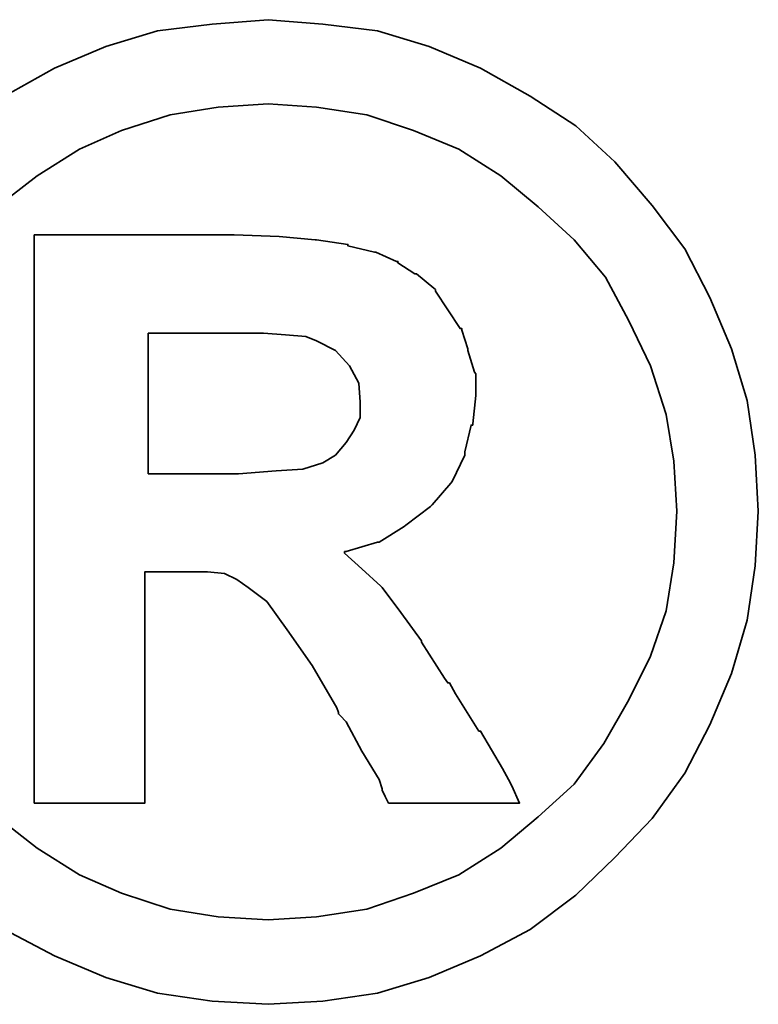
# Model space of a CAD drawing. Header units: inches. Extents: x 12 to 356, y 100 to 267.
# Tile 18 of 47: x 272.19 to 273.38, y 197.17 to 198.76. Entities that reach past the tile are written whole.
import ezdxf

# ---------------------------------------------------------------- set-up
doc = ezdxf.new("R2010")
doc.units = ezdxf.units.IN
doc.header["$LTSCALE"] = 0.25
doc.layers.add('DIM', color=4, linetype='Continuous')
doc.layers.add('layer 1', color=7, linetype='Continuous')

# ---------------------------------------------------------------- blocks, each defined once
blk = doc.blocks.new('TBI MOTION logo(完整正式版)')
at = {"layer": 'layer 1', "color": 22, "lineweight": 35}
for points, knots in [([(-91.89366, 20.43624), (-91.89366, 20.43624), (-91.91351, 20.77862), (-91.91351, 20.77862), (-91.91351, 20.77862), (-91.91351, 20.77862), (-91.96114, 21.11206), (-91.96114, 21.11206), (-91.96114, 21.11206), (-91.96114, 21.11206), (-92.05641, 21.42764), (-92.05641, 21.42764), (-92.05641, 21.42764), (-92.05641, 21.42764), (-92.18939, 21.74124), (-92.18939, 21.74124), (-92.18939, 21.74124), (-92.18939, 21.74124), (-92.34222, 22.03697), (-92.34222, 22.03697), (-92.34222, 22.03697), (-92.34222, 22.03697), (-92.5407, 22.30294), (-92.5407, 22.30294), (-92.5407, 22.30294), (-92.5407, 22.30294), (-92.76895, 22.5689), (-92.76895, 22.5689), (-92.76895, 22.5689), (-92.76895, 22.5689), (-93.00713, 22.78921), (-93.00713, 22.78921), (-93.00713, 22.78921), (-93.00713, 22.78921), (-93.285, 22.96982), (-93.285, 22.96982), (-93.285, 22.96982), (-93.285, 22.96982), (-93.58867, 23.14051), (-93.58867, 23.14051), (-93.58867, 23.14051), (-93.58867, 23.14051), (-93.90227, 23.2735), (-93.90227, 23.2735), (-93.90227, 23.2735), (-93.90227, 23.2735), (-94.21785, 23.36877), (-94.21785, 23.36877), (-94.21785, 23.36877), (-94.21785, 23.36877), (-94.55129, 23.40846), (-94.55129, 23.40846), (-94.55129, 23.40846), (-94.55129, 23.40846), (-94.88474, 23.43625), (-94.88474, 23.43625), (-94.88474, 23.43625), (-94.88474, 23.43625), (-95.22612, 23.40846), (-95.22612, 23.40846), (-95.22612, 23.40846), (-95.22612, 23.40846), (-95.55956, 23.36877), (-95.55956, 23.36877), (-95.55956, 23.36877), (-95.55956, 23.36877), (-95.87515, 23.2735), (-95.87515, 23.2735), (-95.87515, 23.2735), (-95.87515, 23.2735), (-96.18973, 23.14051), (-96.18973, 23.14051), (-96.18973, 23.14051), (-96.18973, 23.14051), (-96.4944, 22.96982), (-96.4944, 22.96982), (-96.4944, 22.96982), (-96.4944, 22.96982), (-96.77028, 22.78921), (-96.77028, 22.78921), (-96.77028, 22.78921), (-96.77028, 22.78921), (-97.00846, 22.5689), (-97.00846, 22.5689), (-97.00846, 22.5689), (-97.00846, 22.5689), (-97.23671, 22.30294), (-97.23671, 22.30294), (-97.23671, 22.30294), (-97.23671, 22.30294), (-97.43618, 22.03697), (-97.43618, 22.03697), (-97.43618, 22.03697), (-97.43618, 22.03697), (-97.58901, 21.74124), (-97.58901, 21.74124), (-97.58901, 21.74124), (-97.58901, 21.74124), (-97.72298, 21.42764), (-97.72298, 21.42764), (-97.72298, 21.42764), (-97.72298, 21.42764), (-97.81825, 21.11206), (-97.81825, 21.11206), (-97.81825, 21.11206), (-97.81825, 21.11206), (-97.86589, 20.77862), (-97.86589, 20.77862), (-97.86589, 20.77862), (-97.86589, 20.77862), (-97.88375, 20.43624), (-97.88375, 20.43624), (-97.88375, 20.43624), (-97.88375, 20.43624), (-97.86589, 20.1028), (-97.86589, 20.1028), (-97.86589, 20.1028), (-97.86589, 20.1028), (-97.81825, 19.77035), (-97.81825, 19.77035), (-97.81825, 19.77035), (-97.81825, 19.77035), (-97.72298, 19.44583), (-97.72298, 19.44583), (-97.72298, 19.44583), (-97.72298, 19.44583), (-97.58901, 19.13224), (-97.58901, 19.13224), (-97.58901, 19.13224), (-97.58901, 19.13224), (-97.43618, 18.83749), (-97.43618, 18.83749), (-97.43618, 18.83749), (-97.43618, 18.83749), (-97.23671, 18.55963), (-97.23671, 18.55963), (-97.23671, 18.55963), (-97.23671, 18.55963), (-97.00846, 18.32145), (-97.00846, 18.32145), (-97.00846, 18.32145), (-97.00846, 18.32145), (-96.77028, 18.0932), (-96.77028, 18.0932), (-96.77028, 18.0932), (-96.77028, 18.0932), (-96.4944, 17.88381), (-96.4944, 17.88381), (-96.4944, 17.88381), (-96.4944, 17.88381), (-96.18973, 17.72205), (-96.18973, 17.72205), (-96.18973, 17.72205), (-96.18973, 17.72205), (-95.87515, 17.58906), (-95.87515, 17.58906), (-95.87515, 17.58906), (-95.87515, 17.58906), (-95.55956, 17.4938), (-95.55956, 17.4938), (-95.55956, 17.4938), (-95.55956, 17.4938), (-95.22612, 17.44616), (-95.22612, 17.44616), (-95.22612, 17.44616), (-95.22612, 17.44616), (-94.88474, 17.42631), (-94.88474, 17.42631), (-94.88474, 17.42631), (-94.88474, 17.42631), (-94.55129, 17.44616), (-94.55129, 17.44616), (-94.55129, 17.44616), (-94.55129, 17.44616), (-94.21785, 17.4938), (-94.21785, 17.4938), (-94.21785, 17.4938), (-94.21785, 17.4938), (-93.90227, 17.58906), (-93.90227, 17.58906), (-93.90227, 17.58906), (-93.90227, 17.58906), (-93.58867, 17.72205), (-93.58867, 17.72205), (-93.58867, 17.72205), (-93.58867, 17.72205), (-93.285, 17.88381), (-93.285, 17.88381), (-93.285, 17.88381), (-93.285, 17.88381), (-93.00713, 18.0932), (-93.00713, 18.0932), (-93.00713, 18.0932), (-93.00713, 18.0932), (-92.76895, 18.32145), (-92.76895, 18.32145), (-92.76895, 18.32145), (-92.76895, 18.32145), (-92.5407, 18.55963), (-92.5407, 18.55963), (-92.5407, 18.55963), (-92.5407, 18.55963), (-92.34222, 18.83749), (-92.34222, 18.83749), (-92.34222, 18.83749), (-92.34222, 18.83749), (-92.18939, 19.13224), (-92.18939, 19.13224), (-92.18939, 19.13224), (-92.18939, 19.13224), (-92.05641, 19.44583), (-92.05641, 19.44583), (-92.05641, 19.44583), (-92.05641, 19.44583), (-91.96114, 19.77035), (-91.96114, 19.77035), (-91.96114, 19.77035), (-91.96114, 19.77035), (-91.91351, 20.1028), (-91.91351, 20.1028), (-91.91351, 20.1028), (-91.91351, 20.1028), (-91.89366, 20.43624), (-91.89366, 20.43624)], [0, 0, 0, 0, 0.0178571, 0.0178571, 0.0178571, 0.0178571, 0.0357143, 0.0357143, 0.0357143, 0.0357143, 0.0535714, 0.0535714, 0.0535714, 0.0535714, 0.0714286, 0.0714286, 0.0714286, 0.0714286, 0.0892857, 0.0892857, 0.0892857, 0.0892857, 0.1071429, 0.1071429, 0.1071429, 0.1071429, 0.125, 0.125, 0.125, 0.125, 0.1428571, 0.1428571, 0.1428571, 0.1428571, 0.1607143, 0.1607143, 0.1607143, 0.1607143, 0.1785714, 0.1785714, 0.1785714, 0.1785714, 0.1964286, 0.1964286, 0.1964286, 0.1964286, 0.2142857, 0.2142857, 0.2142857, 0.2142857, 0.2321429, 0.2321429, 0.2321429, 0.2321429, 0.25, 0.25, 0.25, 0.25, 0.2678571, 0.2678571, 0.2678571, 0.2678571, 0.2857143, 0.2857143, 0.2857143, 0.2857143, 0.3035714, 0.3035714, 0.3035714, 0.3035714, 0.3214286, 0.3214286, 0.3214286, 0.3214286, 0.3392857, 0.3392857, 0.3392857, 0.3392857, 0.3571429, 0.3571429, 0.3571429, 0.3571429, 0.375, 0.375, 0.375, 0.375, 0.3928571, 0.3928571, 0.3928571, 0.3928571, 0.4107143, 0.4107143, 0.4107143, 0.4107143, 0.4285714, 0.4285714, 0.4285714, 0.4285714, 0.4464286, 0.4464286, 0.4464286, 0.4464286, 0.4642857, 0.4642857, 0.4642857, 0.4642857, 0.4821429, 0.4821429, 0.4821429, 0.4821429, 0.5, 0.5, 0.5, 0.5, 0.5178571, 0.5178571, 0.5178571, 0.5178571, 0.5357143, 0.5357143, 0.5357143, 0.5357143, 0.5535714, 0.5535714, 0.5535714, 0.5535714, 0.5714286, 0.5714286, 0.5714286, 0.5714286, 0.5892857, 0.5892857, 0.5892857, 0.5892857, 0.6071429, 0.6071429, 0.6071429, 0.6071429, 0.625, 0.625, 0.625, 0.625, 0.6428571, 0.6428571, 0.6428571, 0.6428571, 0.6607143, 0.6607143, 0.6607143, 0.6607143, 0.6785714, 0.6785714, 0.6785714, 0.6785714, 0.6964286, 0.6964286, 0.6964286, 0.6964286, 0.7142857, 0.7142857, 0.7142857, 0.7142857, 0.7321429, 0.7321429, 0.7321429, 0.7321429, 0.75, 0.75, 0.75, 0.75, 0.7678571, 0.7678571, 0.7678571, 0.7678571, 0.7857143, 0.7857143, 0.7857143, 0.7857143, 0.8035714, 0.8035714, 0.8035714, 0.8035714, 0.8214286, 0.8214286, 0.8214286, 0.8214286, 0.8392857, 0.8392857, 0.8392857, 0.8392857, 0.8571429, 0.8571429, 0.8571429, 0.8571429, 0.875, 0.875, 0.875, 0.875, 0.8928571, 0.8928571, 0.8928571, 0.8928571, 0.9107143, 0.9107143, 0.9107143, 0.9107143, 0.9285714, 0.9285714, 0.9285714, 0.9285714, 0.9464286, 0.9464286, 0.9464286, 0.9464286, 0.9642857, 0.9642857, 0.9642857, 0.9642857, 0.9821429, 0.9821429, 0.9821429, 0.9821429, 1, 1, 1, 1]), ([(-92.38986, 20.43624), (-92.38986, 20.43624), (-92.40871, 20.74091), (-92.40871, 20.74091), (-92.40871, 20.74091), (-92.40871, 20.74091), (-92.45536, 21.02672), (-92.45536, 21.02672), (-92.45536, 21.02672), (-92.45536, 21.02672), (-92.55063, 21.32245), (-92.55063, 21.32245), (-92.55063, 21.32245), (-92.55063, 21.32245), (-92.68361, 21.59833), (-92.68361, 21.59833), (-92.68361, 21.59833), (-92.68361, 21.59833), (-92.82651, 21.86429), (-92.82651, 21.86429), (-92.82651, 21.86429), (-92.82651, 21.86429), (-93.01705, 22.09255), (-93.01705, 22.09255), (-93.01705, 22.09255), (-93.01705, 22.09255), (-93.23736, 22.29301), (-93.23736, 22.29301), (-93.23736, 22.29301), (-93.23736, 22.29301), (-93.46561, 22.48355), (-93.46561, 22.48355), (-93.46561, 22.48355), (-93.46561, 22.48355), (-93.72165, 22.6463), (-93.72165, 22.6463), (-93.72165, 22.6463), (-93.72165, 22.6463), (-93.99754, 22.75944), (-93.99754, 22.75944), (-93.99754, 22.75944), (-93.99754, 22.75944), (-94.28335, 22.85471), (-94.28335, 22.85471), (-94.28335, 22.85471), (-94.28335, 22.85471), (-94.589, 22.90234), (-94.589, 22.90234), (-94.589, 22.90234), (-94.589, 22.90234), (-94.88474, 22.92219), (-94.88474, 22.92219), (-94.88474, 22.92219), (-94.88474, 22.92219), (-95.1894, 22.90234), (-95.1894, 22.90234), (-95.1894, 22.90234), (-95.1894, 22.90234), (-95.48315, 22.85471), (-95.48315, 22.85471), (-95.48315, 22.85471), (-95.48315, 22.85471), (-95.77988, 22.75944), (-95.77988, 22.75944), (-95.77988, 22.75944), (-95.77988, 22.75944), (-96.03691, 22.6463), (-96.03691, 22.6463), (-96.03691, 22.6463), (-96.03691, 22.6463), (-96.29394, 22.48355), (-96.29394, 22.48355), (-96.29394, 22.48355), (-96.29394, 22.48355), (-96.54203, 22.29301), (-96.54203, 22.29301), (-96.54203, 22.29301), (-96.54203, 22.29301), (-96.75937, 22.09255), (-96.75937, 22.09255), (-96.75937, 22.09255), (-96.75937, 22.09255), (-96.9509, 21.86429), (-96.9509, 21.86429), (-96.9509, 21.86429), (-96.9509, 21.86429), (-97.0938, 21.59833), (-97.0938, 21.59833), (-97.0938, 21.59833), (-97.0938, 21.59833), (-97.21686, 21.32245), (-97.21686, 21.32245), (-97.21686, 21.32245), (-97.21686, 21.32245), (-97.32206, 21.02672), (-97.32206, 21.02672), (-97.32206, 21.02672), (-97.32206, 21.02672), (-97.36076, 20.74091), (-97.36076, 20.74091), (-97.36076, 20.74091), (-97.36076, 20.74091), (-97.37961, 20.43624), (-97.37961, 20.43624), (-97.37961, 20.43624), (-97.37961, 20.43624), (-97.36076, 20.12165), (-97.36076, 20.12165), (-97.36076, 20.12165), (-97.36076, 20.12165), (-97.32206, 19.82791), (-97.32206, 19.82791), (-97.32206, 19.82791), (-97.32206, 19.82791), (-97.21686, 19.55102), (-97.21686, 19.55102), (-97.21686, 19.55102), (-97.21686, 19.55102), (-97.0938, 19.28407), (-97.0938, 19.28407), (-97.0938, 19.28407), (-97.0938, 19.28407), (-96.94098, 19.01811), (-96.94098, 19.01811), (-96.94098, 19.01811), (-96.94098, 19.01811), (-96.75937, 18.77001), (-96.75937, 18.77001), (-96.75937, 18.77001), (-96.75937, 18.77001), (-96.54203, 18.56955), (-96.54203, 18.56955), (-96.54203, 18.56955), (-96.54203, 18.56955), (-96.29394, 18.37901), (-96.29394, 18.37901), (-96.29394, 18.37901), (-96.29394, 18.37901), (-96.03691, 18.21725), (-96.03691, 18.21725), (-96.03691, 18.21725), (-96.03691, 18.21725), (-95.77988, 18.10412), (-95.77988, 18.10412), (-95.77988, 18.10412), (-95.77988, 18.10412), (-95.48315, 18.00786), (-95.48315, 18.00786), (-95.48315, 18.00786), (-95.48315, 18.00786), (-95.1894, 17.96022), (-95.1894, 17.96022), (-95.1894, 17.96022), (-95.1894, 17.96022), (-94.88474, 17.94137), (-94.88474, 17.94137), (-94.88474, 17.94137), (-94.88474, 17.94137), (-94.589, 17.96022), (-94.589, 17.96022), (-94.589, 17.96022), (-94.589, 17.96022), (-94.28335, 18.00786), (-94.28335, 18.00786), (-94.28335, 18.00786), (-94.28335, 18.00786), (-93.99754, 18.10412), (-93.99754, 18.10412), (-93.99754, 18.10412), (-93.99754, 18.10412), (-93.72165, 18.21725), (-93.72165, 18.21725), (-93.72165, 18.21725), (-93.72165, 18.21725), (-93.46561, 18.37901), (-93.46561, 18.37901), (-93.46561, 18.37901), (-93.46561, 18.37901), (-93.23736, 18.56955), (-93.23736, 18.56955), (-93.23736, 18.56955), (-93.23736, 18.56955), (-93.01705, 18.77001), (-93.01705, 18.77001), (-93.01705, 18.77001), (-93.01705, 18.77001), (-92.83644, 19.01811), (-92.83644, 19.01811), (-92.83644, 19.01811), (-92.83644, 19.01811), (-92.68361, 19.28407), (-92.68361, 19.28407), (-92.68361, 19.28407), (-92.68361, 19.28407), (-92.55063, 19.55102), (-92.55063, 19.55102), (-92.55063, 19.55102), (-92.55063, 19.55102), (-92.45536, 19.82791), (-92.45536, 19.82791), (-92.45536, 19.82791), (-92.45536, 19.82791), (-92.40871, 20.12165), (-92.40871, 20.12165), (-92.40871, 20.12165), (-92.40871, 20.12165), (-92.38986, 20.43624), (-92.38986, 20.43624)], [0, 0, 0, 0, 0.0192308, 0.0192308, 0.0192308, 0.0192308, 0.0384615, 0.0384615, 0.0384615, 0.0384615, 0.0576923, 0.0576923, 0.0576923, 0.0576923, 0.0769231, 0.0769231, 0.0769231, 0.0769231, 0.0961538, 0.0961538, 0.0961538, 0.0961538, 0.1153846, 0.1153846, 0.1153846, 0.1153846, 0.1346154, 0.1346154, 0.1346154, 0.1346154, 0.1538462, 0.1538462, 0.1538462, 0.1538462, 0.1730769, 0.1730769, 0.1730769, 0.1730769, 0.1923077, 0.1923077, 0.1923077, 0.1923077, 0.2115385, 0.2115385, 0.2115385, 0.2115385, 0.2307692, 0.2307692, 0.2307692, 0.2307692, 0.25, 0.25, 0.25, 0.25, 0.2692308, 0.2692308, 0.2692308, 0.2692308, 0.2884615, 0.2884615, 0.2884615, 0.2884615, 0.3076923, 0.3076923, 0.3076923, 0.3076923, 0.3269231, 0.3269231, 0.3269231, 0.3269231, 0.3461538, 0.3461538, 0.3461538, 0.3461538, 0.3653846, 0.3653846, 0.3653846, 0.3653846, 0.3846154, 0.3846154, 0.3846154, 0.3846154, 0.4038462, 0.4038462, 0.4038462, 0.4038462, 0.4230769, 0.4230769, 0.4230769, 0.4230769, 0.4423077, 0.4423077, 0.4423077, 0.4423077, 0.4615385, 0.4615385, 0.4615385, 0.4615385, 0.4807692, 0.4807692, 0.4807692, 0.4807692, 0.5, 0.5, 0.5, 0.5, 0.5192308, 0.5192308, 0.5192308, 0.5192308, 0.5384615, 0.5384615, 0.5384615, 0.5384615, 0.5576923, 0.5576923, 0.5576923, 0.5576923, 0.5769231, 0.5769231, 0.5769231, 0.5769231, 0.5961538, 0.5961538, 0.5961538, 0.5961538, 0.6153846, 0.6153846, 0.6153846, 0.6153846, 0.6346154, 0.6346154, 0.6346154, 0.6346154, 0.6538462, 0.6538462, 0.6538462, 0.6538462, 0.6730769, 0.6730769, 0.6730769, 0.6730769, 0.6923077, 0.6923077, 0.6923077, 0.6923077, 0.7115385, 0.7115385, 0.7115385, 0.7115385, 0.7307692, 0.7307692, 0.7307692, 0.7307692, 0.75, 0.75, 0.75, 0.75, 0.7692308, 0.7692308, 0.7692308, 0.7692308, 0.7884615, 0.7884615, 0.7884615, 0.7884615, 0.8076923, 0.8076923, 0.8076923, 0.8076923, 0.8269231, 0.8269231, 0.8269231, 0.8269231, 0.8461538, 0.8461538, 0.8461538, 0.8461538, 0.8653846, 0.8653846, 0.8653846, 0.8653846, 0.8846154, 0.8846154, 0.8846154, 0.8846154, 0.9038462, 0.9038462, 0.9038462, 0.9038462, 0.9230769, 0.9230769, 0.9230769, 0.9230769, 0.9423077, 0.9423077, 0.9423077, 0.9423077, 0.9615385, 0.9615385, 0.9615385, 0.9615385, 0.9807692, 0.9807692, 0.9807692, 0.9807692, 1, 1, 1, 1]), ([(-96.31279, 18.7323), (-96.31279, 18.7323), (-96.31279, 18.77001), (-96.31279, 18.77001), (-96.31279, 18.77001), (-96.31279, 18.77001), (-96.31279, 18.87422), (-96.31279, 18.87422), (-96.31279, 18.87422), (-96.31279, 18.87422), (-96.31279, 19.04689), (-96.31279, 19.04689), (-96.31279, 19.04689), (-96.31279, 19.04689), (-96.31279, 19.25529), (-96.31279, 19.25529), (-96.31279, 19.25529), (-96.31279, 19.25529), (-96.31279, 19.5024), (-96.31279, 19.5024), (-96.31279, 19.5024), (-96.31279, 19.5024), (-96.31279, 19.77035), (-96.31279, 19.77035), (-96.31279, 19.77035), (-96.31279, 19.77035), (-96.31279, 20.37868), (-96.31279, 20.37868), (-96.31279, 20.37868), (-96.31279, 20.37868), (-96.31279, 20.98801), (-96.31279, 20.98801), (-96.31279, 20.98801), (-96.31279, 20.98801), (-96.31279, 21.27482), (-96.31279, 21.27482), (-96.31279, 21.27482), (-96.31279, 21.27482), (-96.31279, 21.52291), (-96.31279, 21.52291), (-96.31279, 21.52291), (-96.31279, 21.52291), (-96.31279, 21.75017), (-96.31279, 21.75017), (-96.31279, 21.75017), (-96.31279, 21.75017), (-96.31279, 21.90399), (-96.31279, 21.90399), (-96.31279, 21.90399), (-96.31279, 21.90399), (-96.31279, 22.0072), (-96.31279, 22.0072), (-96.31279, 22.0072), (-96.31279, 22.0072), (-96.31279, 22.04689), (-96.31279, 22.04689), (-96.31279, 22.04689), (-96.31279, 22.04689), (-96.31279, 22.12232), (-96.31279, 22.12232), (-96.31279, 22.12232), (-96.31279, 22.12232), (-96.2463, 22.12232), (-96.2463, 22.12232), (-96.2463, 22.12232), (-96.2463, 22.12232), (-96.22645, 22.12232), (-96.22645, 22.12232), (-96.22645, 22.12232), (-96.22645, 22.12232), (-96.18973, 22.12232), (-96.18973, 22.12232), (-96.18973, 22.12232), (-96.18973, 22.12232), (-96.05576, 22.12232), (-96.05576, 22.12232), (-96.05576, 22.12232), (-96.05576, 22.12232), (-95.87515, 22.12232), (-95.87515, 22.12232), (-95.87515, 22.12232), (-95.87515, 22.12232), (-95.66476, 22.12232), (-95.66476, 22.12232), (-95.66476, 22.12232), (-95.66476, 22.12232), (-95.44643, 22.12232), (-95.44643, 22.12232), (-95.44643, 22.12232), (-95.44643, 22.12232), (-95.27375, 22.12232), (-95.27375, 22.12232), (-95.27375, 22.12232), (-95.27375, 22.12232), (-95.15963, 22.12232), (-95.15963, 22.12232), (-95.15963, 22.12232), (-95.15963, 22.12232), (-95.12291, 22.12232), (-95.12291, 22.12232), (-95.12291, 22.12232), (-95.12291, 22.12232), (-95.10306, 22.12232), (-95.10306, 22.12232), (-95.10306, 22.12232), (-95.10306, 22.12232), (-95.09314, 22.12232), (-95.09314, 22.12232), (-95.09314, 22.12232), (-95.09314, 22.12232), (-94.81725, 22.1124), (-94.81725, 22.1124), (-94.81725, 22.1124), (-94.81725, 22.1124), (-94.59893, 22.09255), (-94.59893, 22.09255), (-94.59893, 22.09255), (-94.59893, 22.09255), (-94.589, 22.09255), (-94.589, 22.09255), (-94.589, 22.09255), (-94.589, 22.09255), (-94.39846, 22.06476), (-94.39846, 22.06476), (-94.39846, 22.06476), (-94.39846, 22.06476), (-94.39846, 22.05483), (-94.39846, 22.05483), (-94.39846, 22.05483), (-94.39846, 22.05483), (-94.23571, 22.01713), (-94.23571, 22.01713), (-94.23571, 22.01713), (-94.23571, 22.01713), (-94.22777, 22.01713), (-94.22777, 22.01713), (-94.22777, 22.01713), (-94.22777, 22.01713), (-94.10273, 21.96056), (-94.10273, 21.96056), (-94.10273, 21.96056), (-94.10273, 21.96056), (-94.09281, 21.96056), (-94.09281, 21.96056), (-94.09281, 21.96056), (-94.09281, 21.96056), (-94.09281, 21.95162), (-94.09281, 21.95162), (-94.09281, 21.95162), (-94.09281, 21.95162), (-93.9896, 21.88415), (-93.9896, 21.88415), (-93.9896, 21.88415), (-93.9896, 21.88415), (-93.97868, 21.88415), (-93.97868, 21.88415), (-93.97868, 21.88415), (-93.97868, 21.88415), (-93.87448, 21.79781), (-93.87448, 21.79781), (-93.87448, 21.79781), (-93.87448, 21.79781), (-93.86456, 21.78888), (-93.86456, 21.78888), (-93.86456, 21.78888), (-93.86456, 21.78888), (-93.86456, 21.77895), (-93.86456, 21.77895), (-93.86456, 21.77895), (-93.86456, 21.77895), (-93.78913, 21.66483), (-93.78913, 21.66483), (-93.78913, 21.66483), (-93.78913, 21.66483), (-93.71371, 21.5507), (-93.71371, 21.5507), (-93.71371, 21.5507), (-93.71371, 21.5507), (-93.7028, 21.5507), (-93.7028, 21.5507), (-93.7028, 21.5507), (-93.7028, 21.5507), (-93.7028, 21.54078), (-93.7028, 21.54078), (-93.7028, 21.54078), (-93.7028, 21.54078), (-93.66608, 21.42764), (-93.66608, 21.42764), (-93.66608, 21.42764), (-93.66608, 21.42764), (-93.66608, 21.41772), (-93.66608, 21.41772), (-93.66608, 21.41772), (-93.66608, 21.41772), (-93.62638, 21.28474), (-93.62638, 21.28474), (-93.62638, 21.28474), (-93.62638, 21.28474), (-93.61844, 21.27482), (-93.61844, 21.27482), (-93.61844, 21.27482), (-93.61844, 21.27482), (-93.61844, 21.14977), (-93.61844, 21.14977), (-93.61844, 21.14977), (-93.61844, 21.14977), (-93.61844, 21.14183), (-93.61844, 21.14183), (-93.61844, 21.14183), (-93.61844, 21.14183), (-93.6363, 20.96915), (-93.6363, 20.96915), (-93.6363, 20.96915), (-93.6363, 20.96915), (-93.6363, 20.96122), (-93.6363, 20.96122), (-93.6363, 20.96122), (-93.6363, 20.96122), (-93.64623, 20.96122), (-93.64623, 20.96122), (-93.64623, 20.96122), (-93.64623, 20.96122), (-93.68493, 20.79847), (-93.68493, 20.79847), (-93.68493, 20.79847), (-93.68493, 20.79847), (-93.68493, 20.78854), (-93.68493, 20.78854), (-93.68493, 20.78854), (-93.68493, 20.78854), (-93.68493, 20.77862), (-93.68493, 20.77862), (-93.68493, 20.77862), (-93.68493, 20.77862), (-93.76135, 20.61785), (-93.76135, 20.61785), (-93.76135, 20.61785), (-93.76135, 20.61785), (-93.76929, 20.60693), (-93.76929, 20.60693), (-93.76929, 20.60693), (-93.76929, 20.60693), (-93.8844, 20.47495), (-93.8844, 20.47495), (-93.8844, 20.47495), (-93.8844, 20.47495), (-93.89433, 20.46502), (-93.89433, 20.46502), (-93.89433, 20.46502), (-93.89433, 20.46502), (-94.04517, 20.34991), (-94.04517, 20.34991), (-94.04517, 20.34991), (-94.04517, 20.34991), (-94.05509, 20.34197), (-94.05509, 20.34197), (-94.05509, 20.34197), (-94.05509, 20.34197), (-94.20792, 20.2467), (-94.20792, 20.2467), (-94.20792, 20.2467), (-94.20792, 20.2467), (-94.21785, 20.2467), (-94.21785, 20.2467), (-94.21785, 20.2467), (-94.21785, 20.2467), (-94.40839, 20.18913), (-94.40839, 20.18913), (-94.40839, 20.18913), (-94.40839, 20.18913), (-94.41831, 20.18913), (-94.41831, 20.18913), (-94.41831, 20.18913), (-94.41831, 20.18913), (-94.41831, 20.17921), (-94.41831, 20.17921), (-94.41831, 20.17921), (-94.41831, 20.17921), (-94.31312, 20.08394), (-94.31312, 20.08394), (-94.31312, 20.08394), (-94.31312, 20.08394), (-94.198, 19.97875), (-94.198, 19.97875), (-94.198, 19.97875), (-94.198, 19.97875), (-94.18907, 19.97081), (-94.18907, 19.97081), (-94.18907, 19.97081), (-94.18907, 19.97081), (-94.07494, 19.81798), (-94.07494, 19.81798), (-94.07494, 19.81798), (-94.07494, 19.81798), (-93.9499, 19.6453), (-93.9499, 19.6453), (-93.9499, 19.6453), (-93.9499, 19.6453), (-93.9499, 19.63736), (-93.9499, 19.63736), (-93.9499, 19.63736), (-93.9499, 19.63736), (-93.80799, 19.41705), (-93.80799, 19.41705), (-93.80799, 19.41705), (-93.80799, 19.41705), (-93.78913, 19.38828), (-93.78913, 19.38828), (-93.78913, 19.38828), (-93.78913, 19.38828), (-93.77921, 19.38828), (-93.77921, 19.38828), (-93.77921, 19.38828), (-93.77921, 19.38828), (-93.7415, 19.32178), (-93.7415, 19.32178), (-93.7415, 19.32178), (-93.7415, 19.32178), (-93.59859, 19.09353), (-93.59859, 19.09353), (-93.59859, 19.09353), (-93.59859, 19.09353), (-93.58867, 19.09353), (-93.58867, 19.09353), (-93.58867, 19.09353), (-93.58867, 19.09353), (-93.45569, 18.86528), (-93.45569, 18.86528), (-93.45569, 18.86528), (-93.45569, 18.86528), (-93.41798, 18.7978), (-93.41798, 18.7978), (-93.41798, 18.7978), (-93.41798, 18.7978), (-93.39813, 18.76009), (-93.39813, 18.76009), (-93.39813, 18.76009), (-93.39813, 18.76009), (-93.3505, 18.6549), (-93.3505, 18.6549), (-93.3505, 18.6549), (-93.3505, 18.6549), (-93.45569, 18.6549), (-93.45569, 18.6549), (-93.45569, 18.6549), (-93.45569, 18.6549), (-93.47454, 18.6549), (-93.47454, 18.6549), (-93.47454, 18.6549), (-93.47454, 18.6549), (-93.56088, 18.6549), (-93.56088, 18.6549), (-93.56088, 18.6549), (-93.56088, 18.6549), (-93.78913, 18.6549), (-93.78913, 18.6549), (-93.78913, 18.6549), (-93.78913, 18.6549), (-94.01738, 18.6549), (-94.01738, 18.6549), (-94.01738, 18.6549), (-94.01738, 18.6549), (-94.09281, 18.6549), (-94.09281, 18.6549), (-94.09281, 18.6549), (-94.09281, 18.6549), (-94.11265, 18.6549), (-94.11265, 18.6549), (-94.11265, 18.6549), (-94.11265, 18.6549), (-94.15036, 18.6549), (-94.15036, 18.6549), (-94.15036, 18.6549), (-94.15036, 18.6549), (-94.17021, 18.69459), (-94.17021, 18.69459), (-94.17021, 18.69459), (-94.17021, 18.69459), (-94.18907, 18.7323), (-94.18907, 18.7323), (-94.18907, 18.7323), (-94.18907, 18.7323), (-94.18907, 18.74223), (-94.18907, 18.74223), (-94.18907, 18.74223), (-94.18907, 18.74223), (-94.20792, 18.7978), (-94.20792, 18.7978), (-94.20792, 18.7978), (-94.20792, 18.7978), (-94.31312, 18.97048), (-94.31312, 18.97048), (-94.31312, 18.97048), (-94.31312, 18.97048), (-94.40839, 19.1501), (-94.40839, 19.1501), (-94.40839, 19.1501), (-94.40839, 19.1501), (-94.4461, 19.1888), (-94.4461, 19.1888), (-94.4461, 19.1888), (-94.4461, 19.1888), (-94.45602, 19.19873), (-94.45602, 19.19873), (-94.45602, 19.19873), (-94.45602, 19.19873), (-94.45602, 19.20766), (-94.45602, 19.20766), (-94.45602, 19.20766), (-94.45602, 19.20766), (-94.46595, 19.23644), (-94.46595, 19.23644), (-94.46595, 19.23644), (-94.46595, 19.23644), (-94.61679, 19.49347), (-94.61679, 19.49347), (-94.61679, 19.49347), (-94.61679, 19.49347), (-94.76962, 19.7118), (-94.76962, 19.7118), (-94.76962, 19.7118), (-94.76962, 19.7118), (-94.89268, 19.88447), (-94.89268, 19.88447), (-94.89268, 19.88447), (-94.89268, 19.88447), (-95.00779, 19.97081), (-95.00779, 19.97081), (-95.00779, 19.97081), (-95.00779, 19.97081), (-95.07528, 20.01845), (-95.07528, 20.01845), (-95.07528, 20.01845), (-95.07528, 20.01845), (-95.1507, 20.05616), (-95.1507, 20.05616), (-95.1507, 20.05616), (-95.1507, 20.05616), (-95.2549, 20.06608), (-95.2549, 20.06608), (-95.2549, 20.06608), (-95.2549, 20.06608), (-95.38887, 20.06608), (-95.38887, 20.06608), (-95.38887, 20.06608), (-95.38887, 20.06608), (-95.40872, 20.06608), (-95.40872, 20.06608), (-95.40872, 20.06608), (-95.40872, 20.06608), (-95.42658, 20.06608), (-95.42658, 20.06608), (-95.42658, 20.06608), (-95.42658, 20.06608), (-95.5417, 20.06608), (-95.5417, 20.06608), (-95.5417, 20.06608), (-95.5417, 20.06608), (-95.63697, 20.06608), (-95.63697, 20.06608), (-95.63697, 20.06608), (-95.63697, 20.06608), (-95.63697, 19.99761), (-95.63697, 19.99761), (-95.63697, 19.99761), (-95.63697, 19.99761), (-95.63697, 19.92318), (-95.63697, 19.92318), (-95.63697, 19.92318), (-95.63697, 19.92318), (-95.63697, 19.69294), (-95.63697, 19.69294), (-95.63697, 19.69294), (-95.63697, 19.69294), (-95.63697, 19.44583), (-95.63697, 19.44583), (-95.63697, 19.44583), (-95.63697, 19.44583), (-95.63697, 19.17888), (-95.63697, 19.17888), (-95.63697, 19.17888), (-95.63697, 19.17888), (-95.63697, 18.96055), (-95.63697, 18.96055), (-95.63697, 18.96055), (-95.63697, 18.96055), (-95.63697, 18.87422), (-95.63697, 18.87422), (-95.63697, 18.87422), (-95.63697, 18.87422), (-95.63697, 18.80773), (-95.63697, 18.80773), (-95.63697, 18.80773), (-95.63697, 18.80773), (-95.63697, 18.75017), (-95.63697, 18.75017), (-95.63697, 18.75017), (-95.63697, 18.75017), (-95.63697, 18.7323), (-95.63697, 18.7323), (-95.63697, 18.7323), (-95.63697, 18.7323), (-95.63697, 18.6549), (-95.63697, 18.6549), (-95.63697, 18.6549), (-95.63697, 18.6549), (-95.70247, 18.6549), (-95.70247, 18.6549), (-95.70247, 18.6549), (-95.70247, 18.6549), (-95.72232, 18.6549), (-95.72232, 18.6549), (-95.72232, 18.6549), (-95.72232, 18.6549), (-95.77988, 18.6549), (-95.77988, 18.6549), (-95.77988, 18.6549), (-95.77988, 18.6549), (-95.97835, 18.6549), (-95.97835, 18.6549), (-95.97835, 18.6549), (-95.97835, 18.6549), (-96.15103, 18.6549), (-96.15103, 18.6549), (-96.15103, 18.6549), (-96.15103, 18.6549), (-96.2076, 18.6549), (-96.2076, 18.6549), (-96.2076, 18.6549), (-96.2076, 18.6549), (-96.2463, 18.6549), (-96.2463, 18.6549), (-96.2463, 18.6549), (-96.2463, 18.6549), (-96.31279, 18.6549), (-96.31279, 18.6549), (-96.31279, 18.6549), (-96.31279, 18.6549), (-96.31279, 18.7323), (-96.31279, 18.7323)], [0, 0, 0, 0, 0.0074074, 0.0074074, 0.0074074, 0.0074074, 0.0148148, 0.0148148, 0.0148148, 0.0148148, 0.0222222, 0.0222222, 0.0222222, 0.0222222, 0.0296296, 0.0296296, 0.0296296, 0.0296296, 0.037037, 0.037037, 0.037037, 0.037037, 0.0444444, 0.0444444, 0.0444444, 0.0444444, 0.0518519, 0.0518519, 0.0518519, 0.0518519, 0.0592593, 0.0592593, 0.0592593, 0.0592593, 0.0666667, 0.0666667, 0.0666667, 0.0666667, 0.0740741, 0.0740741, 0.0740741, 0.0740741, 0.0814815, 0.0814815, 0.0814815, 0.0814815, 0.0888889, 0.0888889, 0.0888889, 0.0888889, 0.0962963, 0.0962963, 0.0962963, 0.0962963, 0.1037037, 0.1037037, 0.1037037, 0.1037037, 0.1111111, 0.1111111, 0.1111111, 0.1111111, 0.1185185, 0.1185185, 0.1185185, 0.1185185, 0.1259259, 0.1259259, 0.1259259, 0.1259259, 0.1333333, 0.1333333, 0.1333333, 0.1333333, 0.1407407, 0.1407407, 0.1407407, 0.1407407, 0.1481481, 0.1481481, 0.1481481, 0.1481481, 0.1555556, 0.1555556, 0.1555556, 0.1555556, 0.162963, 0.162963, 0.162963, 0.162963, 0.1703704, 0.1703704, 0.1703704, 0.1703704, 0.1777778, 0.1777778, 0.1777778, 0.1777778, 0.1851852, 0.1851852, 0.1851852, 0.1851852, 0.1925926, 0.1925926, 0.1925926, 0.1925926, 0.2, 0.2, 0.2, 0.2, 0.2074074, 0.2074074, 0.2074074, 0.2074074, 0.2148148, 0.2148148, 0.2148148, 0.2148148, 0.2222222, 0.2222222, 0.2222222, 0.2222222, 0.2296296, 0.2296296, 0.2296296, 0.2296296, 0.237037, 0.237037, 0.237037, 0.237037, 0.2444444, 0.2444444, 0.2444444, 0.2444444, 0.2518519, 0.2518519, 0.2518519, 0.2518519, 0.2592593, 0.2592593, 0.2592593, 0.2592593, 0.2666667, 0.2666667, 0.2666667, 0.2666667, 0.2740741, 0.2740741, 0.2740741, 0.2740741, 0.2814815, 0.2814815, 0.2814815, 0.2814815, 0.2888889, 0.2888889, 0.2888889, 0.2888889, 0.2962963, 0.2962963, 0.2962963, 0.2962963, 0.3037037, 0.3037037, 0.3037037, 0.3037037, 0.3111111, 0.3111111, 0.3111111, 0.3111111, 0.3185185, 0.3185185, 0.3185185, 0.3185185, 0.3259259, 0.3259259, 0.3259259, 0.3259259, 0.3333333, 0.3333333, 0.3333333, 0.3333333, 0.3407407, 0.3407407, 0.3407407, 0.3407407, 0.3481481, 0.3481481, 0.3481481, 0.3481481, 0.3555556, 0.3555556, 0.3555556, 0.3555556, 0.362963, 0.362963, 0.362963, 0.362963, 0.3703704, 0.3703704, 0.3703704, 0.3703704, 0.3777778, 0.3777778, 0.3777778, 0.3777778, 0.3851852, 0.3851852, 0.3851852, 0.3851852, 0.3925926, 0.3925926, 0.3925926, 0.3925926, 0.4, 0.4, 0.4, 0.4, 0.4074074, 0.4074074, 0.4074074, 0.4074074, 0.4148148, 0.4148148, 0.4148148, 0.4148148, 0.4222222, 0.4222222, 0.4222222, 0.4222222, 0.4296296, 0.4296296, 0.4296296, 0.4296296, 0.437037, 0.437037, 0.437037, 0.437037, 0.4444444, 0.4444444, 0.4444444, 0.4444444, 0.4518519, 0.4518519, 0.4518519, 0.4518519, 0.4592593, 0.4592593, 0.4592593, 0.4592593, 0.4666667, 0.4666667, 0.4666667, 0.4666667, 0.4740741, 0.4740741, 0.4740741, 0.4740741, 0.4814815, 0.4814815, 0.4814815, 0.4814815, 0.4888889, 0.4888889, 0.4888889, 0.4888889, 0.4962963, 0.4962963, 0.4962963, 0.4962963, 0.5037037, 0.5037037, 0.5037037, 0.5037037, 0.5111111, 0.5111111, 0.5111111, 0.5111111, 0.5185185, 0.5185185, 0.5185185, 0.5185185, 0.5259259, 0.5259259, 0.5259259, 0.5259259, 0.5333333, 0.5333333, 0.5333333, 0.5333333, 0.5407407, 0.5407407, 0.5407407, 0.5407407, 0.5481481, 0.5481481, 0.5481481, 0.5481481, 0.5555556, 0.5555556, 0.5555556, 0.5555556, 0.562963, 0.562963, 0.562963, 0.562963, 0.5703704, 0.5703704, 0.5703704, 0.5703704, 0.5777778, 0.5777778, 0.5777778, 0.5777778, 0.5851852, 0.5851852, 0.5851852, 0.5851852, 0.5925926, 0.5925926, 0.5925926, 0.5925926, 0.6, 0.6, 0.6, 0.6, 0.6074074, 0.6074074, 0.6074074, 0.6074074, 0.6148148, 0.6148148, 0.6148148, 0.6148148, 0.6222222, 0.6222222, 0.6222222, 0.6222222, 0.6296296, 0.6296296, 0.6296296, 0.6296296, 0.637037, 0.637037, 0.637037, 0.637037, 0.6444444, 0.6444444, 0.6444444, 0.6444444, 0.6518519, 0.6518519, 0.6518519, 0.6518519, 0.6592593, 0.6592593, 0.6592593, 0.6592593, 0.6666667, 0.6666667, 0.6666667, 0.6666667, 0.6740741, 0.6740741, 0.6740741, 0.6740741, 0.6814815, 0.6814815, 0.6814815, 0.6814815, 0.6888889, 0.6888889, 0.6888889, 0.6888889, 0.6962963, 0.6962963, 0.6962963, 0.6962963, 0.7037037, 0.7037037, 0.7037037, 0.7037037, 0.7111111, 0.7111111, 0.7111111, 0.7111111, 0.7185185, 0.7185185, 0.7185185, 0.7185185, 0.7259259, 0.7259259, 0.7259259, 0.7259259, 0.7333333, 0.7333333, 0.7333333, 0.7333333, 0.7407407, 0.7407407, 0.7407407, 0.7407407, 0.7481481, 0.7481481, 0.7481481, 0.7481481, 0.7555556, 0.7555556, 0.7555556, 0.7555556, 0.762963, 0.762963, 0.762963, 0.762963, 0.7703704, 0.7703704, 0.7703704, 0.7703704, 0.7777778, 0.7777778, 0.7777778, 0.7777778, 0.7851852, 0.7851852, 0.7851852, 0.7851852, 0.7925926, 0.7925926, 0.7925926, 0.7925926, 0.8, 0.8, 0.8, 0.8, 0.8074074, 0.8074074, 0.8074074, 0.8074074, 0.8148148, 0.8148148, 0.8148148, 0.8148148, 0.8222222, 0.8222222, 0.8222222, 0.8222222, 0.8296296, 0.8296296, 0.8296296, 0.8296296, 0.837037, 0.837037, 0.837037, 0.837037, 0.8444444, 0.8444444, 0.8444444, 0.8444444, 0.8518519, 0.8518519, 0.8518519, 0.8518519, 0.8592593, 0.8592593, 0.8592593, 0.8592593, 0.8666667, 0.8666667, 0.8666667, 0.8666667, 0.8740741, 0.8740741, 0.8740741, 0.8740741, 0.8814815, 0.8814815, 0.8814815, 0.8814815, 0.8888889, 0.8888889, 0.8888889, 0.8888889, 0.8962963, 0.8962963, 0.8962963, 0.8962963, 0.9037037, 0.9037037, 0.9037037, 0.9037037, 0.9111111, 0.9111111, 0.9111111, 0.9111111, 0.9185185, 0.9185185, 0.9185185, 0.9185185, 0.9259259, 0.9259259, 0.9259259, 0.9259259, 0.9333333, 0.9333333, 0.9333333, 0.9333333, 0.9407407, 0.9407407, 0.9407407, 0.9407407, 0.9481481, 0.9481481, 0.9481481, 0.9481481, 0.9555556, 0.9555556, 0.9555556, 0.9555556, 0.962963, 0.962963, 0.962963, 0.962963, 0.9703704, 0.9703704, 0.9703704, 0.9703704, 0.9777778, 0.9777778, 0.9777778, 0.9777778, 0.9851852, 0.9851852, 0.9851852, 0.9851852, 0.9925926, 0.9925926, 0.9925926, 0.9925926, 1, 1, 1, 1]), ([(-95.61712, 21.52291), (-95.61712, 21.52291), (-95.61712, 21.44551), (-95.61712, 21.44551), (-95.61712, 21.44551), (-95.61712, 21.44551), (-95.61712, 21.27482), (-95.61712, 21.27482), (-95.61712, 21.27482), (-95.61712, 21.27482), (-95.61712, 21.08328), (-95.61712, 21.08328), (-95.61712, 21.08328), (-95.61712, 21.08328), (-95.61712, 20.91358), (-95.61712, 20.91358), (-95.61712, 20.91358), (-95.61712, 20.91358), (-95.61712, 20.74091), (-95.61712, 20.74091), (-95.61712, 20.74091), (-95.61712, 20.74091), (-95.61712, 20.66449), (-95.61712, 20.66449), (-95.61712, 20.66449), (-95.61712, 20.66449), (-95.59926, 20.66449), (-95.59926, 20.66449), (-95.59926, 20.66449), (-95.59926, 20.66449), (-95.38887, 20.66449), (-95.38887, 20.66449), (-95.38887, 20.66449), (-95.38887, 20.66449), (-95.15963, 20.66449), (-95.15963, 20.66449), (-95.15963, 20.66449), (-95.15963, 20.66449), (-95.08421, 20.66449), (-95.08421, 20.66449), (-95.08421, 20.66449), (-95.08421, 20.66449), (-95.06535, 20.66449), (-95.06535, 20.66449), (-95.06535, 20.66449), (-95.06535, 20.66449), (-94.8371, 20.68335), (-94.8371, 20.68335), (-94.8371, 20.68335), (-94.8371, 20.68335), (-94.67435, 20.69327), (-94.67435, 20.69327), (-94.67435, 20.69327), (-94.67435, 20.69327), (-94.55129, 20.73098), (-94.55129, 20.73098), (-94.55129, 20.73098), (-94.55129, 20.73098), (-94.47389, 20.77862), (-94.47389, 20.77862), (-94.47389, 20.77862), (-94.47389, 20.77862), (-94.40839, 20.85503), (-94.40839, 20.85503), (-94.40839, 20.85503), (-94.40839, 20.85503), (-94.36075, 20.93145), (-94.36075, 20.93145), (-94.36075, 20.93145), (-94.36075, 20.93145), (-94.32304, 21.00885), (-94.32304, 21.00885), (-94.32304, 21.00885), (-94.32304, 21.00885), (-94.32304, 21.10214), (-94.32304, 21.10214), (-94.32304, 21.10214), (-94.32304, 21.10214), (-94.33098, 21.21726), (-94.33098, 21.21726), (-94.33098, 21.21726), (-94.33098, 21.21726), (-94.38854, 21.32245), (-94.38854, 21.32245), (-94.38854, 21.32245), (-94.38854, 21.32245), (-94.47389, 21.41772), (-94.47389, 21.41772), (-94.47389, 21.41772), (-94.47389, 21.41772), (-94.589, 21.47528), (-94.589, 21.47528), (-94.589, 21.47528), (-94.589, 21.47528), (-94.65549, 21.50306), (-94.65549, 21.50306), (-94.65549, 21.50306), (-94.65549, 21.50306), (-94.77954, 21.51299), (-94.77954, 21.51299), (-94.77954, 21.51299), (-94.77954, 21.51299), (-94.91252, 21.52291), (-94.91252, 21.52291), (-94.91252, 21.52291), (-94.91252, 21.52291), (-95.10306, 21.52291), (-95.10306, 21.52291), (-95.10306, 21.52291), (-95.10306, 21.52291), (-95.12291, 21.52291), (-95.12291, 21.52291), (-95.12291, 21.52291), (-95.12291, 21.52291), (-95.19833, 21.52291), (-95.19833, 21.52291), (-95.19833, 21.52291), (-95.19833, 21.52291), (-95.40872, 21.52291), (-95.40872, 21.52291), (-95.40872, 21.52291), (-95.40872, 21.52291), (-95.59926, 21.52291), (-95.59926, 21.52291), (-95.59926, 21.52291), (-95.59926, 21.52291), (-95.61712, 21.52291), (-95.61712, 21.52291)], [0, 0, 0, 0, 0.03125, 0.03125, 0.03125, 0.03125, 0.0625, 0.0625, 0.0625, 0.0625, 0.09375, 0.09375, 0.09375, 0.09375, 0.125, 0.125, 0.125, 0.125, 0.15625, 0.15625, 0.15625, 0.15625, 0.1875, 0.1875, 0.1875, 0.1875, 0.21875, 0.21875, 0.21875, 0.21875, 0.25, 0.25, 0.25, 0.25, 0.28125, 0.28125, 0.28125, 0.28125, 0.3125, 0.3125, 0.3125, 0.3125, 0.34375, 0.34375, 0.34375, 0.34375, 0.375, 0.375, 0.375, 0.375, 0.40625, 0.40625, 0.40625, 0.40625, 0.4375, 0.4375, 0.4375, 0.4375, 0.46875, 0.46875, 0.46875, 0.46875, 0.5, 0.5, 0.5, 0.5, 0.53125, 0.53125, 0.53125, 0.53125, 0.5625, 0.5625, 0.5625, 0.5625, 0.59375, 0.59375, 0.59375, 0.59375, 0.625, 0.625, 0.625, 0.625, 0.65625, 0.65625, 0.65625, 0.65625, 0.6875, 0.6875, 0.6875, 0.6875, 0.71875, 0.71875, 0.71875, 0.71875, 0.75, 0.75, 0.75, 0.75, 0.78125, 0.78125, 0.78125, 0.78125, 0.8125, 0.8125, 0.8125, 0.8125, 0.84375, 0.84375, 0.84375, 0.84375, 0.875, 0.875, 0.875, 0.875, 0.90625, 0.90625, 0.90625, 0.90625, 0.9375, 0.9375, 0.9375, 0.9375, 0.96875, 0.96875, 0.96875, 0.96875, 1, 1, 1, 1])]:
    blk.add_open_spline(points, degree=3, knots=knots, dxfattribs=at)

msp = doc.modelspace()

# ---------------------------------------------------------------- block references
at = {"layer": 'DIM', "xscale": 0.2646000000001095, "yscale": 0.2645999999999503, "zscale": 0.2646}
msp.add_blockref('TBI MOTION logo(完整正式版)', (297.6989, 192.5557), dxfattribs=at)

doc.saveas('drawing.dxf')
